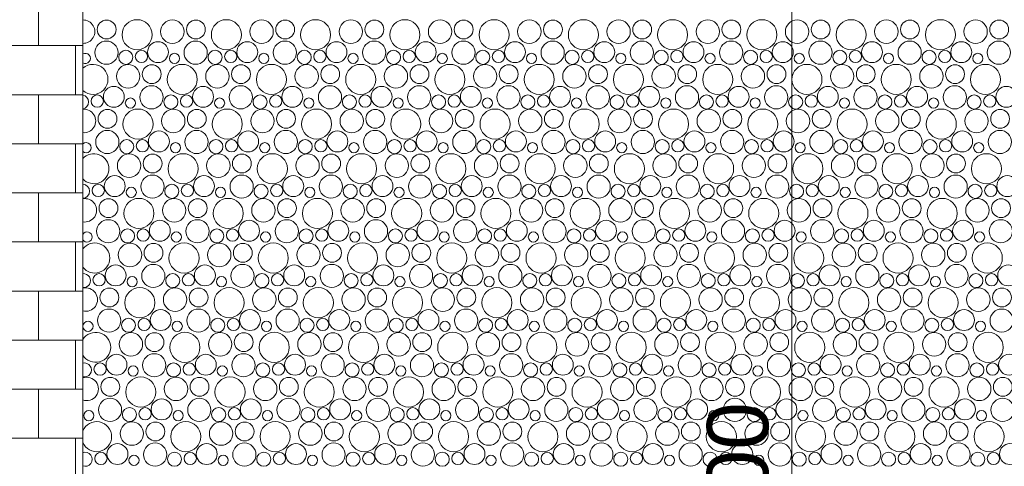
# Model space of a CAD drawing. Header units: metres. Extents: x -167 to 262, y -186 to 508.
# Tile 174 of 256: x 59.21 to 63.22, y 25.77 to 27.58. Entities that reach past the tile are written whole.
import ezdxf

# ---------------------------------------------------------------- set-up
doc = ezdxf.new("R2010")
doc.units = ezdxf.units.M
doc.header["$MEASUREMENT"] = 0
doc.layers.add('60 Auffüllung', color=7, linetype='Continuous')
doc.layers.add('94 Genehmigungsplanung Bemaßung', color=7, linetype='Continuous')
doc.styles.add('ERSTELLTER_STIL_1', font='arial.ttf')
doc.dimstyles.new('ERSTELLTER_STIL__2', dxfattribs={"dimtxt": 0.25, "dimasz": 0.19, "dimexe": 0.18, "dimexo": 0.1, "dimgap": 0, "dimtad": 1, "dimzin": 0, "dimdsep": 46, "dimtxsty": 'ERSTELLTER_STIL_1', "dimblk": 'ARROWHEAD_6', "dimblk1": 'ARROWHEAD_6', "dimblk2": 'ARROWHEAD_6', "dimcen": 0.09, "dimclrd": 7, "dimclre": 7, "dimclrt": 7, "dimazin": 0, "dimtfac": 1, "dimtdec": 4, "dimtmove": 0, "dimatfit": 3, "dimfxl": 1, "dimtolj": 1, "dimtzin": 0, "dimarcsym": 0})

# ---------------------------------------------------------------- blocks, each defined once
blk = doc.blocks.new('*X54', base_point=(27236.1321, 33357.279))
at = {"layer": '60 Auffüllung', "color": 7, "linetype": 'Continuous', "lineweight": 18, "true_color": 0xefefef}
for centre, radius in [((59.5598, 27.545), 0.0384), ((59.6839, 27.5238), 0.0612), ((59.8275, 27.5362), 0.0477), ((59.9235, 27.545), 0.0384), ((60.0476, 27.5238), 0.0612), ((60.1912, 27.5362), 0.0477), ((60.2872, 27.545), 0.0384), ((60.4113, 27.5238), 0.0612), ((60.5549, 27.5362), 0.0477), ((60.6509, 27.545), 0.0384), ((60.775, 27.5238), 0.0612), ((60.9186, 27.5362), 0.0477), ((61.0146, 27.545), 0.0384), ((61.1387, 27.5238), 0.0612), ((61.2823, 27.5362), 0.0477), ((61.3783, 27.545), 0.0384), ((61.5024, 27.5238), 0.0612), ((61.646, 27.5362), 0.0477), ((61.742, 27.545), 0.0384), ((61.8661, 27.5238), 0.0612), ((62.0097, 27.5362), 0.0477), ((62.1057, 27.545), 0.0384), ((62.2299, 27.5238), 0.0612), ((62.3734, 27.5362), 0.0477), ((62.4695, 27.545), 0.0384), ((62.5936, 27.5238), 0.0612), ((62.7371, 27.5362), 0.0477), ((62.8332, 27.545), 0.0384), ((62.9573, 27.5238), 0.0612), ((63.1008, 27.5362), 0.0477), ((63.1969, 27.545), 0.0384), ((59.5588, 27.4507), 0.0473), ((59.769, 27.4528), 0.0426), ((59.9225, 27.4507), 0.0473), ((60.1327, 27.4528), 0.0426), ((60.2862, 27.4507), 0.0473), ((60.4964, 27.4528), 0.0426), ((60.6499, 27.4507), 0.0473), ((60.8601, 27.4528), 0.0426), ((61.0136, 27.4507), 0.0473), ((61.2238, 27.4528), 0.0426), ((61.3773, 27.4507), 0.0473), ((61.5875, 27.4528), 0.0426), ((61.741, 27.4507), 0.0473), ((61.9513, 27.4528), 0.0426), ((62.1047, 27.4507), 0.0473), ((62.315, 27.4528), 0.0426), ((62.4684, 27.4507), 0.0473), ((62.6787, 27.4528), 0.0426), ((62.8321, 27.4507), 0.0473), ((63.0424, 27.4528), 0.0426), ((63.1958, 27.4507), 0.0473), ((59.6378, 27.4316), 0.0286), ((59.7016, 27.4351), 0.0251), ((59.8364, 27.4274), 0.0207), ((60.0015, 27.4316), 0.0286), ((60.0653, 27.4351), 0.0251), ((60.2001, 27.4274), 0.0207), ((60.3652, 27.4316), 0.0286), ((60.429, 27.4351), 0.0251), ((60.5638, 27.4274), 0.0207), ((60.7289, 27.4316), 0.0286), ((60.7928, 27.4351), 0.0251), ((60.9275, 27.4274), 0.0207), ((61.0926, 27.4316), 0.0286), ((61.1565, 27.4351), 0.0251), ((61.2912, 27.4274), 0.0207), ((61.4563, 27.4316), 0.0286), ((61.5202, 27.4351), 0.0251), ((61.6549, 27.4274), 0.0207), ((61.82, 27.4316), 0.0286), ((61.8839, 27.4351), 0.0251), ((62.0186, 27.4274), 0.0207), ((62.1838, 27.4316), 0.0286), ((62.2476, 27.4351), 0.0251), ((62.3823, 27.4274), 0.0207), ((62.5475, 27.4316), 0.0286), ((62.6113, 27.4351), 0.0251), ((62.746, 27.4274), 0.0207), ((62.9112, 27.4316), 0.0286), ((62.975, 27.4351), 0.0251), ((63.1097, 27.4274), 0.0207), ((59.6475, 27.3542), 0.0477), ((59.7435, 27.363), 0.0384), ((59.8676, 27.3418), 0.0612), ((60.0112, 27.3542), 0.0477), ((60.1072, 27.363), 0.0384), ((60.2313, 27.3418), 0.0612), ((60.3749, 27.3542), 0.0477), ((60.4709, 27.363), 0.0384), ((60.595, 27.3418), 0.0612), ((60.7386, 27.3542), 0.0477), ((60.8346, 27.363), 0.0384), ((60.9587, 27.3418), 0.0612), ((61.1023, 27.3542), 0.0477), ((61.1983, 27.363), 0.0384), ((61.3224, 27.3418), 0.0612), ((61.466, 27.3542), 0.0477), ((61.562, 27.363), 0.0384), ((61.6861, 27.3418), 0.0612), ((61.8297, 27.3542), 0.0477), ((61.9257, 27.363), 0.0384), ((62.0499, 27.3418), 0.0612), ((62.1934, 27.3542), 0.0477), ((62.2895, 27.363), 0.0384), ((62.4136, 27.3418), 0.0612), ((62.5571, 27.3542), 0.0477), ((62.6532, 27.363), 0.0384), ((62.7773, 27.3418), 0.0612), ((62.9208, 27.3542), 0.0477), ((63.0169, 27.363), 0.0384), ((63.141, 27.3418), 0.0612), ((59.589, 27.2708), 0.0426), ((59.7425, 27.2687), 0.0473), ((59.9527, 27.2708), 0.0426), ((60.1062, 27.2687), 0.0473), ((60.3164, 27.2708), 0.0426), ((60.4699, 27.2687), 0.0473), ((60.6801, 27.2708), 0.0426), ((60.8336, 27.2687), 0.0473), ((61.0438, 27.2708), 0.0426), ((61.1973, 27.2687), 0.0473), ((61.4075, 27.2708), 0.0426), ((61.561, 27.2687), 0.0473), ((61.7713, 27.2708), 0.0426), ((61.9247, 27.2687), 0.0473), ((62.135, 27.2708), 0.0426), ((62.2884, 27.2687), 0.0473), ((62.4987, 27.2708), 0.0426), ((62.6521, 27.2687), 0.0473), ((62.8624, 27.2708), 0.0426), ((63.0158, 27.2687), 0.0473), ((63.2261, 27.2708), 0.0426), ((59.5216, 27.2531), 0.0251), ((59.6564, 27.2454), 0.0207), ((59.8215, 27.2496), 0.0286), ((59.8853, 27.2531), 0.0251), ((60.0201, 27.2454), 0.0207), ((60.1852, 27.2496), 0.0286), ((60.249, 27.2531), 0.0251), ((60.3838, 27.2454), 0.0207), ((60.5489, 27.2496), 0.0286), ((60.6128, 27.2531), 0.0251), ((60.7475, 27.2454), 0.0207), ((60.9126, 27.2496), 0.0286), ((60.9765, 27.2531), 0.0251), ((61.1112, 27.2454), 0.0207), ((61.2763, 27.2496), 0.0286), ((61.3402, 27.2531), 0.0251), ((61.4749, 27.2454), 0.0207), ((61.64, 27.2496), 0.0286), ((61.7039, 27.2531), 0.0251), ((61.8386, 27.2454), 0.0207), ((62.0038, 27.2496), 0.0286), ((62.0676, 27.2531), 0.0251), ((62.2023, 27.2454), 0.0207), ((62.3675, 27.2496), 0.0286), ((62.4313, 27.2531), 0.0251), ((62.566, 27.2454), 0.0207), ((62.7312, 27.2496), 0.0286), ((62.795, 27.2531), 0.0251), ((62.9297, 27.2454), 0.0207), ((63.0949, 27.2496), 0.0286), ((63.1587, 27.2531), 0.0251), ((59.5635, 27.181), 0.0384), ((59.6876, 27.1598), 0.0612), ((59.8312, 27.1722), 0.0477), ((59.9272, 27.181), 0.0384), ((60.0513, 27.1598), 0.0612), ((60.1949, 27.1722), 0.0477), ((60.2909, 27.181), 0.0384), ((60.415, 27.1598), 0.0612), ((60.5586, 27.1722), 0.0477), ((60.6546, 27.181), 0.0384), ((60.7787, 27.1598), 0.0612), ((60.9223, 27.1722), 0.0477), ((61.0183, 27.181), 0.0384), ((61.1424, 27.1598), 0.0612), ((61.286, 27.1722), 0.0477), ((61.382, 27.181), 0.0384), ((61.5061, 27.1598), 0.0612), ((61.6497, 27.1722), 0.0477), ((61.7457, 27.181), 0.0384), ((61.8699, 27.1598), 0.0612), ((62.0134, 27.1722), 0.0477), ((62.1095, 27.181), 0.0384), ((62.2336, 27.1598), 0.0612), ((62.3771, 27.1722), 0.0477), ((62.4732, 27.181), 0.0384), ((62.5973, 27.1598), 0.0612), ((62.7408, 27.1722), 0.0477), ((62.8369, 27.181), 0.0384), ((62.961, 27.1598), 0.0612), ((63.1045, 27.1722), 0.0477), ((63.2006, 27.181), 0.0384), ((59.5625, 27.0867), 0.0473), ((59.7727, 27.0888), 0.0426), ((59.9262, 27.0867), 0.0473), ((60.1364, 27.0888), 0.0426), ((60.2899, 27.0867), 0.0473), ((60.5001, 27.0888), 0.0426), ((60.6536, 27.0867), 0.0473), ((60.8638, 27.0888), 0.0426), ((61.0173, 27.0867), 0.0473), ((61.2275, 27.0888), 0.0426), ((61.381, 27.0867), 0.0473), ((61.5913, 27.0888), 0.0426), ((61.7447, 27.0867), 0.0473), ((61.955, 27.0888), 0.0426), ((62.1084, 27.0867), 0.0473), ((62.3187, 27.0888), 0.0426), ((62.4721, 27.0867), 0.0473), ((62.6824, 27.0888), 0.0426), ((62.8358, 27.0867), 0.0473), ((63.0461, 27.0888), 0.0426), ((63.1996, 27.0867), 0.0473), ((59.6415, 27.0676), 0.0286), ((59.7053, 27.0711), 0.0251), ((59.8401, 27.0634), 0.0207), ((60.0052, 27.0676), 0.0286), ((60.069, 27.0711), 0.0251), ((60.2038, 27.0634), 0.0207), ((60.3689, 27.0676), 0.0286), ((60.4328, 27.0711), 0.0251), ((60.5675, 27.0634), 0.0207), ((60.7326, 27.0676), 0.0286), ((60.7965, 27.0711), 0.0251), ((60.9312, 27.0634), 0.0207), ((61.0963, 27.0676), 0.0286), ((61.1602, 27.0711), 0.0251), ((61.2949, 27.0634), 0.0207), ((61.46, 27.0676), 0.0286), ((61.5239, 27.0711), 0.0251), ((61.6586, 27.0634), 0.0207), ((61.8238, 27.0676), 0.0286), ((61.8876, 27.0711), 0.0251), ((62.0223, 27.0634), 0.0207), ((62.1875, 27.0676), 0.0286), ((62.2513, 27.0711), 0.0251), ((62.386, 27.0634), 0.0207), ((62.5512, 27.0676), 0.0286), ((62.615, 27.0711), 0.0251), ((62.7497, 27.0634), 0.0207), ((62.9149, 27.0676), 0.0286), ((62.9787, 27.0711), 0.0251), ((63.1135, 27.0634), 0.0207), ((59.6512, 26.9902), 0.0477), ((59.7472, 26.999), 0.0384), ((59.8713, 26.9778), 0.0612), ((60.0149, 26.9902), 0.0477), ((60.1109, 26.999), 0.0384), ((60.235, 26.9778), 0.0612), ((60.3786, 26.9902), 0.0477), ((60.4746, 26.999), 0.0384), ((60.5987, 26.9778), 0.0612), ((60.7423, 26.9902), 0.0477), ((60.8383, 26.999), 0.0384), ((60.9624, 26.9778), 0.0612), ((61.106, 26.9902), 0.0477), ((61.202, 26.999), 0.0384), ((61.3261, 26.9778), 0.0612), ((61.4697, 26.9902), 0.0477), ((61.5657, 26.999), 0.0384), ((61.6899, 26.9778), 0.0612), ((61.8334, 26.9902), 0.0477), ((61.9295, 26.999), 0.0384), ((62.0536, 26.9778), 0.0612), ((62.1971, 26.9902), 0.0477), ((62.2932, 26.999), 0.0384), ((62.4173, 26.9778), 0.0612), ((62.5608, 26.9902), 0.0477), ((62.6569, 26.999), 0.0384), ((62.781, 26.9778), 0.0612), ((62.9245, 26.9902), 0.0477), ((63.0206, 26.999), 0.0384), ((63.1447, 26.9778), 0.0612), ((59.5927, 26.9068), 0.0426), ((59.7462, 26.9047), 0.0473), ((59.9564, 26.9068), 0.0426), ((60.1099, 26.9047), 0.0473), ((60.3201, 26.9068), 0.0426), ((60.4736, 26.9047), 0.0473), ((60.6838, 26.9068), 0.0426), ((60.8373, 26.9047), 0.0473), ((61.0475, 26.9068), 0.0426), ((61.201, 26.9047), 0.0473), ((61.4113, 26.9068), 0.0426), ((61.5647, 26.9047), 0.0473), ((61.775, 26.9068), 0.0426), ((61.9284, 26.9047), 0.0473), ((62.1387, 26.9068), 0.0426), ((62.2921, 26.9047), 0.0473), ((62.5024, 26.9068), 0.0426), ((62.6558, 26.9047), 0.0473), ((62.8661, 26.9068), 0.0426), ((63.0196, 26.9047), 0.0473), ((63.2298, 26.9068), 0.0426), ((59.5253, 26.8891), 0.0251), ((59.6601, 26.8814), 0.0207), ((59.8252, 26.8856), 0.0286), ((59.889, 26.8891), 0.0251), ((60.0238, 26.8814), 0.0207), ((60.1889, 26.8856), 0.0286), ((60.2528, 26.8891), 0.0251), ((60.3875, 26.8814), 0.0207), ((60.5526, 26.8856), 0.0286), ((60.6165, 26.8891), 0.0251), ((60.7512, 26.8814), 0.0207), ((60.9163, 26.8856), 0.0286), ((60.9802, 26.8891), 0.0251), ((61.1149, 26.8814), 0.0207), ((61.28, 26.8856), 0.0286), ((61.3439, 26.8891), 0.0251), ((61.4786, 26.8814), 0.0207), ((61.6438, 26.8856), 0.0286), ((61.7076, 26.8891), 0.0251), ((61.8423, 26.8814), 0.0207), ((62.0075, 26.8856), 0.0286), ((62.0713, 26.8891), 0.0251), ((62.206, 26.8814), 0.0207), ((62.3712, 26.8856), 0.0286), ((62.435, 26.8891), 0.0251), ((62.5697, 26.8814), 0.0207), ((62.7349, 26.8856), 0.0286), ((62.7987, 26.8891), 0.0251), ((62.9335, 26.8814), 0.0207), ((63.0986, 26.8856), 0.0286), ((63.1624, 26.8891), 0.0251), ((59.5672, 26.817), 0.0384), ((59.6913, 26.7958), 0.0612), ((59.8349, 26.8082), 0.0477), ((59.9309, 26.817), 0.0384), ((60.055, 26.7958), 0.0612), ((60.1986, 26.8082), 0.0477), ((60.2946, 26.817), 0.0384), ((60.4187, 26.7958), 0.0612), ((60.5623, 26.8082), 0.0477), ((60.6583, 26.817), 0.0384), ((60.7824, 26.7958), 0.0612), ((60.926, 26.8082), 0.0477), ((61.022, 26.817), 0.0384), ((61.1461, 26.7958), 0.0612), ((61.2897, 26.8082), 0.0477), ((61.3857, 26.817), 0.0384), ((61.5099, 26.7958), 0.0612), ((61.6534, 26.8082), 0.0477), ((61.7495, 26.817), 0.0384), ((61.8736, 26.7958), 0.0612), ((62.0171, 26.8082), 0.0477), ((62.1132, 26.817), 0.0384), ((62.2373, 26.7958), 0.0612), ((62.3808, 26.8082), 0.0477), ((62.4769, 26.817), 0.0384), ((62.601, 26.7958), 0.0612), ((62.7445, 26.8082), 0.0477), ((62.8406, 26.817), 0.0384), ((62.9647, 26.7958), 0.0612), ((63.1083, 26.8082), 0.0477), ((63.2043, 26.817), 0.0384), ((59.5662, 26.7227), 0.0473), ((59.7764, 26.7248), 0.0426), ((59.9299, 26.7227), 0.0473), ((60.1401, 26.7248), 0.0426), ((60.2936, 26.7227), 0.0473), ((60.5038, 26.7248), 0.0426), ((60.6573, 26.7227), 0.0473), ((60.8675, 26.7248), 0.0426), ((61.021, 26.7227), 0.0473), ((61.2313, 26.7248), 0.0426), ((61.3847, 26.7227), 0.0473), ((61.595, 26.7248), 0.0426), ((61.7484, 26.7227), 0.0473), ((61.9587, 26.7248), 0.0426), ((62.1121, 26.7227), 0.0473), ((62.3224, 26.7248), 0.0426), ((62.4758, 26.7227), 0.0473), ((62.6861, 26.7248), 0.0426), ((62.8396, 26.7227), 0.0473), ((63.0498, 26.7248), 0.0426), ((63.2033, 26.7227), 0.0473), ((59.6452, 26.7036), 0.0286), ((59.709, 26.7071), 0.0251), ((60.0089, 26.7036), 0.0286), ((60.0728, 26.7071), 0.0251), ((60.3726, 26.7036), 0.0286), ((60.4365, 26.7071), 0.0251), ((60.7363, 26.7036), 0.0286), ((60.8002, 26.7071), 0.0251), ((61.1, 26.7036), 0.0286), ((61.1639, 26.7071), 0.0251), ((61.4638, 26.7036), 0.0286), ((61.5276, 26.7071), 0.0251), ((61.8275, 26.7036), 0.0286), ((61.8913, 26.7071), 0.0251), ((62.1912, 26.7036), 0.0286), ((62.255, 26.7071), 0.0251), ((62.5549, 26.7036), 0.0286), ((62.6187, 26.7071), 0.0251), ((62.9186, 26.7036), 0.0286), ((62.9824, 26.7071), 0.0251), ((59.8438, 26.6994), 0.0207), ((60.2075, 26.6994), 0.0207), ((60.5712, 26.6994), 0.0207), ((60.9349, 26.6994), 0.0207), ((61.2986, 26.6994), 0.0207), ((61.6623, 26.6994), 0.0207), ((62.026, 26.6994), 0.0207), ((62.3897, 26.6994), 0.0207), ((62.7535, 26.6994), 0.0207), ((63.1172, 26.6994), 0.0207), ((59.6549, 26.6262), 0.0477), ((59.7509, 26.635), 0.0384), ((59.875, 26.6138), 0.0612), ((60.0186, 26.6262), 0.0477), ((60.1146, 26.635), 0.0384), ((60.2387, 26.6138), 0.0612), ((60.3823, 26.6262), 0.0477), ((60.4783, 26.635), 0.0384), ((60.6024, 26.6138), 0.0612), ((60.746, 26.6262), 0.0477), ((60.842, 26.635), 0.0384), ((60.9661, 26.6138), 0.0612), ((61.1097, 26.6262), 0.0477), ((61.2057, 26.635), 0.0384), ((61.3299, 26.6138), 0.0612), ((61.4734, 26.6262), 0.0477), ((61.5695, 26.635), 0.0384), ((61.6936, 26.6138), 0.0612), ((61.8371, 26.6262), 0.0477), ((61.9332, 26.635), 0.0384), ((62.0573, 26.6138), 0.0612), ((62.2008, 26.6262), 0.0477), ((62.2969, 26.635), 0.0384), ((62.421, 26.6138), 0.0612), ((62.5645, 26.6262), 0.0477), ((62.6606, 26.635), 0.0384), ((62.7847, 26.6138), 0.0612), ((62.9283, 26.6262), 0.0477), ((63.0243, 26.635), 0.0384), ((63.1484, 26.6138), 0.0612), ((59.5964, 26.5429), 0.0426), ((59.7499, 26.5407), 0.0473), ((59.9601, 26.5429), 0.0426), ((60.1136, 26.5407), 0.0473), ((60.3238, 26.5429), 0.0426), ((60.4773, 26.5407), 0.0473), ((60.6875, 26.5429), 0.0426), ((60.841, 26.5407), 0.0473), ((61.0513, 26.5429), 0.0426), ((61.2047, 26.5407), 0.0473), ((61.415, 26.5429), 0.0426), ((61.5684, 26.5407), 0.0473), ((61.7787, 26.5429), 0.0426), ((61.9321, 26.5407), 0.0473), ((62.1424, 26.5429), 0.0426), ((62.2958, 26.5407), 0.0473), ((62.5061, 26.5429), 0.0426), ((62.6596, 26.5407), 0.0473), ((62.8698, 26.5429), 0.0426), ((63.0233, 26.5407), 0.0473), ((63.2335, 26.5429), 0.0426), ((59.529, 26.5251), 0.0251), ((59.6638, 26.5174), 0.0207), ((59.8289, 26.5216), 0.0286), ((59.8928, 26.5251), 0.0251), ((60.0275, 26.5174), 0.0207), ((60.1926, 26.5216), 0.0286), ((60.2565, 26.5251), 0.0251), ((60.3912, 26.5174), 0.0207), ((60.5563, 26.5216), 0.0286), ((60.6202, 26.5251), 0.0251), ((60.7549, 26.5174), 0.0207), ((60.92, 26.5216), 0.0286), ((60.9839, 26.5251), 0.0251), ((61.1186, 26.5174), 0.0207), ((61.2838, 26.5216), 0.0286), ((61.3476, 26.5251), 0.0251), ((61.4823, 26.5174), 0.0207), ((61.6475, 26.5216), 0.0286), ((61.7113, 26.5251), 0.0251), ((61.846, 26.5174), 0.0207), ((62.0112, 26.5216), 0.0286), ((62.075, 26.5251), 0.0251), ((62.2097, 26.5174), 0.0207), ((62.3749, 26.5216), 0.0286), ((62.4387, 26.5251), 0.0251), ((62.5735, 26.5174), 0.0207), ((62.7386, 26.5216), 0.0286), ((62.8024, 26.5251), 0.0251), ((62.9372, 26.5174), 0.0207), ((63.1023, 26.5216), 0.0286), ((63.1661, 26.5251), 0.0251), ((59.5709, 26.4531), 0.0384), ((59.695, 26.4318), 0.0612), ((59.8386, 26.4442), 0.0477), ((59.9346, 26.4531), 0.0384), ((60.0587, 26.4318), 0.0612), ((60.2023, 26.4442), 0.0477), ((60.2983, 26.4531), 0.0384), ((60.4224, 26.4318), 0.0612), ((60.566, 26.4442), 0.0477), ((60.662, 26.4531), 0.0384), ((60.7861, 26.4318), 0.0612), ((60.9297, 26.4442), 0.0477), ((61.0257, 26.4531), 0.0384), ((61.1499, 26.4318), 0.0612), ((61.2934, 26.4442), 0.0477), ((61.3895, 26.4531), 0.0384), ((61.5136, 26.4318), 0.0612), ((61.6571, 26.4442), 0.0477), ((61.7532, 26.4531), 0.0384), ((61.8773, 26.4318), 0.0612), ((62.0208, 26.4442), 0.0477), ((62.1169, 26.4531), 0.0384), ((62.241, 26.4318), 0.0612), ((62.3845, 26.4442), 0.0477), ((62.4806, 26.4531), 0.0384), ((62.6047, 26.4318), 0.0612), ((62.7483, 26.4442), 0.0477), ((62.8443, 26.4531), 0.0384), ((62.9684, 26.4318), 0.0612), ((63.112, 26.4442), 0.0477), ((63.208, 26.4531), 0.0384), ((59.5699, 26.3587), 0.0473), ((59.7801, 26.3609), 0.0426), ((59.9336, 26.3587), 0.0473), ((60.1438, 26.3609), 0.0426), ((60.2973, 26.3587), 0.0473), ((60.5075, 26.3609), 0.0426), ((60.661, 26.3587), 0.0473), ((60.8713, 26.3609), 0.0426), ((61.0247, 26.3587), 0.0473), ((61.235, 26.3609), 0.0426), ((61.3884, 26.3587), 0.0473), ((61.5987, 26.3609), 0.0426), ((61.7521, 26.3587), 0.0473), ((61.9624, 26.3609), 0.0426), ((62.1158, 26.3587), 0.0473), ((62.3261, 26.3609), 0.0426), ((62.4796, 26.3587), 0.0473), ((62.6898, 26.3609), 0.0426), ((62.8433, 26.3587), 0.0473), ((63.0535, 26.3609), 0.0426), ((63.207, 26.3587), 0.0473), ((59.6489, 26.3396), 0.0286), ((59.7128, 26.3431), 0.0251), ((60.0126, 26.3396), 0.0286), ((60.0765, 26.3431), 0.0251), ((60.3763, 26.3396), 0.0286), ((60.4402, 26.3431), 0.0251), ((60.74, 26.3396), 0.0286), ((60.8039, 26.3431), 0.0251), ((61.1038, 26.3396), 0.0286), ((61.1676, 26.3431), 0.0251), ((61.4675, 26.3396), 0.0286), ((61.5313, 26.3431), 0.0251), ((61.8312, 26.3396), 0.0286), ((61.895, 26.3431), 0.0251), ((62.1949, 26.3396), 0.0286), ((62.2587, 26.3431), 0.0251), ((62.5586, 26.3396), 0.0286), ((62.6224, 26.3431), 0.0251), ((62.9223, 26.3396), 0.0286), ((62.9861, 26.3431), 0.0251), ((59.4838, 26.3354), 0.0207), ((59.8475, 26.3354), 0.0207), ((60.2112, 26.3354), 0.0207), ((60.5749, 26.3354), 0.0207), ((60.9386, 26.3354), 0.0207), ((61.3023, 26.3354), 0.0207), ((61.666, 26.3354), 0.0207), ((62.0297, 26.3354), 0.0207), ((62.3935, 26.3354), 0.0207), ((62.7572, 26.3354), 0.0207), ((63.1209, 26.3354), 0.0207), ((59.6586, 26.2622), 0.0477), ((59.7546, 26.2711), 0.0384), ((59.8787, 26.2498), 0.0612), ((60.0223, 26.2622), 0.0477), ((60.1183, 26.2711), 0.0384), ((60.2424, 26.2498), 0.0612), ((60.386, 26.2622), 0.0477), ((60.482, 26.2711), 0.0384), ((60.6061, 26.2498), 0.0612), ((60.7497, 26.2622), 0.0477), ((60.8457, 26.2711), 0.0384), ((60.9699, 26.2498), 0.0612), ((61.1134, 26.2622), 0.0477), ((61.2095, 26.2711), 0.0384), ((61.3336, 26.2498), 0.0612), ((61.4771, 26.2622), 0.0477), ((61.5732, 26.2711), 0.0384), ((61.6973, 26.2498), 0.0612), ((61.8408, 26.2622), 0.0477), ((61.9369, 26.2711), 0.0384), ((62.061, 26.2498), 0.0612), ((62.2045, 26.2622), 0.0477), ((62.3006, 26.2711), 0.0384), ((62.4247, 26.2498), 0.0612), ((62.5683, 26.2622), 0.0477), ((62.6643, 26.2711), 0.0384), ((62.7884, 26.2498), 0.0612), ((62.932, 26.2622), 0.0477), ((63.028, 26.2711), 0.0384), ((63.1521, 26.2498), 0.0612), ((59.6001, 26.1789), 0.0426), ((59.7536, 26.1767), 0.0473), ((59.9638, 26.1789), 0.0426), ((60.1173, 26.1767), 0.0473), ((60.3275, 26.1789), 0.0426), ((60.481, 26.1767), 0.0473), ((60.6913, 26.1789), 0.0426), ((60.8447, 26.1767), 0.0473), ((61.055, 26.1789), 0.0426), ((61.2084, 26.1767), 0.0473), ((61.4187, 26.1789), 0.0426), ((61.5721, 26.1767), 0.0473), ((61.7824, 26.1789), 0.0426), ((61.9358, 26.1767), 0.0473), ((62.1461, 26.1789), 0.0426), ((62.2996, 26.1767), 0.0473), ((62.5098, 26.1789), 0.0426), ((62.6633, 26.1767), 0.0473), ((62.8735, 26.1789), 0.0426), ((63.027, 26.1767), 0.0473), ((63.2372, 26.1789), 0.0426), ((59.5328, 26.1611), 0.0251), ((59.6675, 26.1534), 0.0207), ((59.8326, 26.1576), 0.0286), ((59.8965, 26.1611), 0.0251), ((60.0312, 26.1534), 0.0207), ((60.1963, 26.1576), 0.0286), ((60.2602, 26.1611), 0.0251), ((60.3949, 26.1534), 0.0207), ((60.56, 26.1576), 0.0286), ((60.6239, 26.1611), 0.0251), ((60.7586, 26.1534), 0.0207), ((60.9238, 26.1576), 0.0286), ((60.9876, 26.1611), 0.0251), ((61.1223, 26.1534), 0.0207), ((61.2875, 26.1576), 0.0286), ((61.3513, 26.1611), 0.0251), ((61.486, 26.1534), 0.0207), ((61.6512, 26.1576), 0.0286), ((61.715, 26.1611), 0.0251), ((61.8497, 26.1534), 0.0207), ((62.0149, 26.1576), 0.0286), ((62.0787, 26.1611), 0.0251), ((62.2135, 26.1534), 0.0207), ((62.3786, 26.1576), 0.0286), ((62.4424, 26.1611), 0.0251), ((62.5772, 26.1534), 0.0207), ((62.7423, 26.1576), 0.0286), ((62.8061, 26.1611), 0.0251), ((62.9409, 26.1534), 0.0207), ((63.106, 26.1576), 0.0286), ((63.1698, 26.1611), 0.0251), ((59.5746, 26.0891), 0.0384), ((59.6987, 26.0678), 0.0612), ((59.8423, 26.0802), 0.0477), ((59.9383, 26.0891), 0.0384), ((60.0624, 26.0678), 0.0612), ((60.206, 26.0802), 0.0477), ((60.302, 26.0891), 0.0384), ((60.4261, 26.0678), 0.0612), ((60.5697, 26.0802), 0.0477), ((60.6657, 26.0891), 0.0384), ((60.7899, 26.0678), 0.0612), ((60.9334, 26.0802), 0.0477), ((61.0295, 26.0891), 0.0384), ((61.1536, 26.0678), 0.0612), ((61.2971, 26.0802), 0.0477), ((61.3932, 26.0891), 0.0384), ((61.5173, 26.0678), 0.0612), ((61.6608, 26.0802), 0.0477), ((61.7569, 26.0891), 0.0384), ((61.881, 26.0678), 0.0612), ((62.0245, 26.0802), 0.0477), ((62.1206, 26.0891), 0.0384), ((62.2447, 26.0678), 0.0612), ((62.3883, 26.0802), 0.0477), ((62.4843, 26.0891), 0.0384), ((62.6084, 26.0678), 0.0612), ((62.752, 26.0802), 0.0477), ((62.848, 26.0891), 0.0384), ((62.9721, 26.0678), 0.0612), ((63.1157, 26.0802), 0.0477), ((63.2117, 26.0891), 0.0384), ((59.5736, 25.9947), 0.0473), ((59.9373, 25.9947), 0.0473), ((60.301, 25.9947), 0.0473), ((60.6647, 25.9947), 0.0473), ((61.0284, 25.9947), 0.0473), ((61.3921, 25.9947), 0.0473), ((61.7558, 25.9947), 0.0473), ((62.1196, 25.9947), 0.0473), ((62.4833, 25.9947), 0.0473), ((62.847, 25.9947), 0.0473), ((63.2107, 25.9947), 0.0473), ((59.6526, 25.9756), 0.0286), ((59.7165, 25.9791), 0.0251), ((59.7838, 25.9969), 0.0426), ((60.0163, 25.9756), 0.0286), ((60.0802, 25.9791), 0.0251), ((60.1475, 25.9969), 0.0426), ((60.38, 25.9756), 0.0286), ((60.4439, 25.9791), 0.0251), ((60.5113, 25.9969), 0.0426), ((60.7438, 25.9756), 0.0286), ((60.8076, 25.9791), 0.0251), ((60.875, 25.9969), 0.0426), ((61.1075, 25.9756), 0.0286), ((61.1713, 25.9791), 0.0251), ((61.2387, 25.9969), 0.0426), ((61.4712, 25.9756), 0.0286), ((61.535, 25.9791), 0.0251), ((61.6024, 25.9969), 0.0426), ((61.8349, 25.9756), 0.0286), ((61.8987, 25.9791), 0.0251), ((61.9661, 25.9969), 0.0426), ((62.1986, 25.9756), 0.0286), ((62.2624, 25.9791), 0.0251), ((62.3298, 25.9969), 0.0426), ((62.5623, 25.9756), 0.0286), ((62.6261, 25.9791), 0.0251), ((62.6935, 25.9969), 0.0426), ((62.926, 25.9756), 0.0286), ((62.9898, 25.9791), 0.0251), ((63.0572, 25.9969), 0.0426), ((59.4875, 25.9714), 0.0207), ((59.8512, 25.9714), 0.0207), ((60.2149, 25.9714), 0.0207), ((60.5786, 25.9714), 0.0207), ((60.9423, 25.9714), 0.0207), ((61.306, 25.9714), 0.0207), ((61.6697, 25.9714), 0.0207), ((62.0335, 25.9714), 0.0207), ((62.3972, 25.9714), 0.0207), ((62.7609, 25.9714), 0.0207), ((63.1246, 25.9714), 0.0207), ((59.6623, 25.8982), 0.0477), ((59.7583, 25.9071), 0.0384), ((59.8824, 25.8858), 0.0612), ((60.026, 25.8982), 0.0477), ((60.122, 25.9071), 0.0384), ((60.2461, 25.8858), 0.0612), ((60.3897, 25.8982), 0.0477), ((60.4857, 25.9071), 0.0384), ((60.6099, 25.8858), 0.0612), ((60.7534, 25.8982), 0.0477), ((60.8495, 25.9071), 0.0384), ((60.9736, 25.8858), 0.0612), ((61.1171, 25.8982), 0.0477), ((61.2132, 25.9071), 0.0384), ((61.3373, 25.8858), 0.0612), ((61.4808, 25.8982), 0.0477), ((61.5769, 25.9071), 0.0384), ((61.701, 25.8858), 0.0612), ((61.8445, 25.8982), 0.0477), ((61.9406, 25.9071), 0.0384), ((62.0647, 25.8858), 0.0612), ((62.2083, 25.8982), 0.0477), ((62.3043, 25.9071), 0.0384), ((62.4284, 25.8858), 0.0612), ((62.572, 25.8982), 0.0477), ((62.668, 25.9071), 0.0384), ((62.7921, 25.8858), 0.0612), ((62.9357, 25.8982), 0.0477), ((63.0317, 25.9071), 0.0384), ((63.1558, 25.8858), 0.0612), ((59.6038, 25.8149), 0.0426), ((59.7573, 25.8127), 0.0473), ((59.9675, 25.8149), 0.0426), ((60.121, 25.8127), 0.0473), ((60.3313, 25.8149), 0.0426), ((60.4847, 25.8127), 0.0473), ((60.695, 25.8149), 0.0426), ((60.8484, 25.8127), 0.0473), ((61.0587, 25.8149), 0.0426), ((61.2121, 25.8127), 0.0473), ((61.4224, 25.8149), 0.0426), ((61.5758, 25.8127), 0.0473), ((61.7861, 25.8149), 0.0426), ((61.9396, 25.8127), 0.0473), ((62.1498, 25.8149), 0.0426), ((62.3033, 25.8127), 0.0473), ((62.5135, 25.8149), 0.0426), ((62.667, 25.8127), 0.0473), ((62.8772, 25.8149), 0.0426), ((63.0307, 25.8127), 0.0473), ((63.2409, 25.8149), 0.0426), ((59.5365, 25.7971), 0.0251), ((59.6712, 25.7894), 0.0207), ((59.8363, 25.7936), 0.0286), ((59.9002, 25.7971), 0.0251), ((60.0349, 25.7894), 0.0207), ((60.2, 25.7936), 0.0286), ((60.2639, 25.7971), 0.0251), ((60.3986, 25.7894), 0.0207), ((60.5638, 25.7936), 0.0286), ((60.6276, 25.7971), 0.0251), ((60.7623, 25.7894), 0.0207), ((60.9275, 25.7936), 0.0286), ((60.9913, 25.7971), 0.0251), ((61.126, 25.7894), 0.0207), ((61.2912, 25.7936), 0.0286), ((61.355, 25.7971), 0.0251), ((61.4897, 25.7894), 0.0207), ((61.6549, 25.7936), 0.0286), ((61.7187, 25.7971), 0.0251), ((61.8535, 25.7894), 0.0207), ((62.0186, 25.7936), 0.0286), ((62.0824, 25.7971), 0.0251), ((62.2172, 25.7894), 0.0207), ((62.3823, 25.7936), 0.0286), ((62.4461, 25.7971), 0.0251), ((62.5809, 25.7894), 0.0207), ((62.746, 25.7936), 0.0286), ((62.8098, 25.7971), 0.0251), ((62.9446, 25.7894), 0.0207), ((63.1097, 25.7936), 0.0286), ((63.1735, 25.7971), 0.0251)]:
    blk.add_circle(centre, radius, dxfattribs=at)
for centre, radius, start, end in [((59.4638, 27.5362), 0.0477, 268.4785, 91.5215), ((59.4727, 27.4274), 0.0207, 240.5105, 119.4895), ((59.5039, 27.3418), 0.0612, 227.4304, 132.5696), ((59.4578, 27.2496), 0.0286, 279.438, 80.562), ((59.4675, 27.1722), 0.0477, 264.0149, 95.9851), ((59.4764, 27.0634), 0.0207, 227.8107, 132.1893), ((59.5076, 26.9778), 0.0612, 222.5189, 137.4811), ((59.4615, 26.8856), 0.0286, 271.9651, 88.0349), ((59.4712, 26.8082), 0.0477, 259.5144, 100.4856), ((59.4801, 26.6994), 0.0207, 211.6904, 148.3096), ((59.5113, 26.6138), 0.0612, 217.0962, 142.9038), ((59.4652, 26.5216), 0.0286, 264.5258, 95.4742), ((59.4749, 26.4442), 0.0477, 254.9474, 105.0526), ((59.515, 26.2498), 0.0612, 210.8857, 149.1143), ((59.4689, 26.1576), 0.0286, 256.992, 103.008), ((59.4786, 26.0802), 0.0477, 250.28, 109.72), ((59.4201, 25.9969), 0.0426, 354.6267, 5.3733), ((59.5187, 25.8858), 0.0612, 203.2541, 156.7459), ((59.4726, 25.7936), 0.0286, 249.2202, 110.7798)]:
    blk.add_arc(centre, radius, start, end, dxfattribs=at)
blk = doc.blocks.new('*D489', base_point=(27236.1321, 33357.279))
at = {"layer": '94 Genehmigungsplanung Bemaßung', "color": 7, "linetype": 'Continuous', "lineweight": 13}
for p, q in [((62.2525, 28.2797), (62.4525, 28.0797)), ((62.54, 28.1797), (62.165, 28.1797)), ((62.3525, 23.1809), (62.3525, 28.1797)), ((62.2525, 23.2809), (62.4525, 23.0809)), ((62.54, 23.1809), (62.165, 23.1809)), ((62.3525, 23.0309), (62.3525, 23.1809))]:
    blk.add_line(p, q, dxfattribs=at)
at = {"layer": '94 Genehmigungsplanung Bemaßung', "color": 7, "lineweight": 13, "insert": (62.3025, 25.3467), "char_height": 0.25, "attachment_point": 7, "rotation": 90, "style": 'ERSTELLTER_STIL_1'}
blk.add_mtext('\\A1;{\\pql;\\fArial|b0|i0|c0|p0;\\W1.000000;5,00}', dxfattribs=at)
blk = doc.blocks.new('ARROWHEAD_6')
at = {"color": 0, "linetype": 'Continuous', "lineweight": 0}
for p, q in [((-0.5, -0.5), (0.5, 0.5)), ((0, 0), (-1, 0))]:
    blk.add_line(p, q, dxfattribs=at)

msp = doc.modelspace()

# ---------------------------------------------------------------- hatches: boundary and pattern name
at = {"layer": '60 Auffüllung', "linetype": 'Continuous', "lineweight": 18, "true_color": 0xefefef}
h = msp.add_hatch(dxfattribs=at)
h.set_pattern_fill('Erde_1_0001', style=0, pattern_type=2)
h.set_pattern_definition([(0, (27236.1321, 33357.27905), (0, 0.779422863), [0.04875, -0.40125]), (0, (27236.3571, 33357.66876), (0, 0.779422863), [0.04875, -0.40125]), (60, (27236.1321, 33357.27905), (-0.675, 0.389711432), [0.04875, -0.40125]), (60, (27236.5821, 33357.27905), (-0.675, 0.389711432), [0.04875, -0.40125]), (120, (27236.18084, 33357.27905), (0.675, 0.389711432), [0.04875, -0.40125]), (120, (27236.63084, 33357.27905), (0.675, 0.389711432), [0.04875, -0.40125]), (0, (27236.1321, 33357.35405), (0, 0.15), [0, -0.15, 0, -0.225]), (45, (27236.2071, 33357.35405), (-0.1060660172, 0.1060660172), [0, -0.1125, 0, -0.1875])])
h.paths.add_polyline_path([(2.3366, 24.8593), (2.3419, 13.496, 0.033836), (8.8613, 14.0911, 0.026308), (13.8582, 15.1616, -0.024635), (17.3411, 16.2775), (17.3411, 24.6258), (15.3411, 24.6258), (15.3411, 30.4887), (17.3411, 30.4887), (17.3411, 43.9997), (58.1625, 43.9997), (58.1625, 45.7494), (101.6632, 45.7486), (101.6702, 49.0078), (2.342, 49.0078)])
h.paths.add_polyline_path([(9.5982, 27.1903), (4.651, 27.1903), (4.651, 42.9257), (4.651, 43.8257), (9.5982, 43.8257), (9.5982, 42.9257)], flags=0)
h.paths.add_polyline_path([(14.4618, 25.704, -0.414214), (13.8618, 26.304, -0.414214), (14.4618, 26.904, -0.414214), (15.0618, 26.304, -0.414214)], flags=0)
at = {"layer": '60 Auffüllung', "linetype": 'Continuous', "lineweight": 18, "true_color": 0xb4b4b4}
h = msp.add_hatch(dxfattribs=at)
h.set_pattern_fill('Ziegelstein___Pflasterun_4D', color=253, style=0, pattern_type=2)
h.set_pattern_definition([(0, (27236.1321, 33357.27905), (0, 0.2), []), (90, (27236.1321, 33357.27905), (-0.3, 0), [0.2, -0.2]), (90, (27236.2821, 33357.47905), (-0.3, 0), [0.2, -0.2])])
h.paths.add_polyline_path([(58.1625, 28.1797), (40.1468, 28.1799), (40.1468, 25.7124), (48.2276, 25.7124), (48.2276, 25.4124), (40.1468, 25.4124), (40.1468, 25.1797), (48.2276, 25.1797), (48.2276, 23.1797), (59.4625, 23.1797), (59.4625, 37.0289), (58.1625, 37.0289), (58.1625, 36.8952), (57.9625, 36.8952), (57.9625, 34.8852), (58.1625, 34.8852)])
h.paths.add_polyline_path([(48.8462, 23.8253), (59.1866, 23.8253), (59.1866, 23.5253), (48.8462, 23.5253)], flags=0)

# ---------------------------------------------------------------- linework, layer by layer
at = {"layer": '60 Auffüllung', "color": 8, "linetype": 'Continuous', "lineweight": 18, "flags": 128}
for points in [[(58.1625, 43.9997), (58.1625, 45.7501), (66.6638, 45.7501), (66.6619, 37.5), (66.663, 36.0005), (66.6657, 18.7482), (66.6671, 13.9007), (59.4652, 13.8989), (59.4625, 23.1797), (59.4625, 37.0289), (58.1625, 37.0289)], [(58.1625, 28.1797), (58.1625, 34.8852), (57.9625, 34.8852), (57.9625, 36.8952), (58.1625, 36.8952), (58.1625, 37.0289), (59.4625, 37.0289), (59.4625, 23.1797), (48.2276, 23.1797), (48.2276, 25.1797), (40.1468, 25.1797), (40.1468, 25.4124), (48.2276, 25.4124), (48.2276, 25.7124), (40.1468, 25.7124), (40.1468, 28.1799)]]:
    msp.add_lwpolyline(points, close=True, dxfattribs=at)

# ---------------------------------------------------------------- block references
at = {"layer": '60 Auffüllung', "color": 8, "lineweight": 18}
msp.add_blockref('*X54', (27236.1321, 33357.279), dxfattribs=at)

# ---------------------------------------------------------------- dimensions: what is measured, and where the dimension line sits
at = {"layer": '94 Genehmigungsplanung Bemaßung', "color": 7, "linetype": 'Continuous', "lineweight": 13}
dim = msp.add_linear_dim(base=(62.3525, 28.1797), p1=(58.1625, 23.1809), p2=(58.1625, 28.1797), angle=90, dimstyle='ERSTELLTER_STIL__2', dxfattribs=at)
dim.commit()
dim.dimension.update_dxf_attribs({"geometry": '*D489', "text_midpoint": (62.1775, 25.6703), "dimtype": 160, "text_rotation": 90})

doc.saveas('drawing.dxf')
